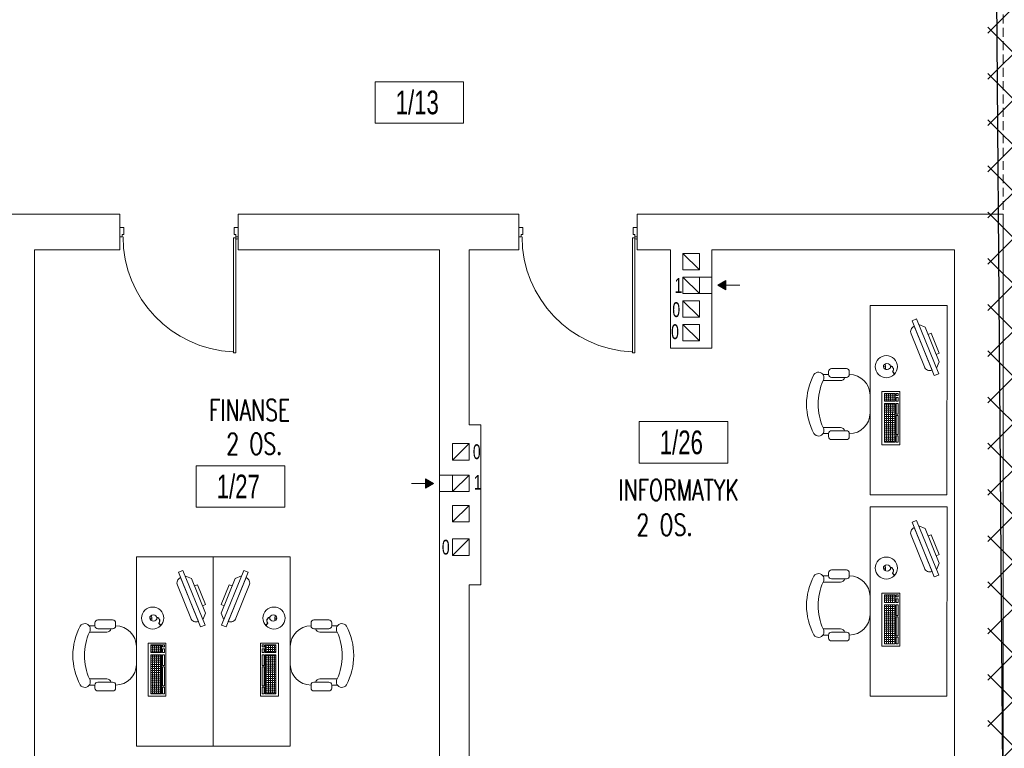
# Model space of a CAD drawing. Header units: millimetres. Extents: x 6354466 to 6508314, y -1889048 to -1342748.
# Tile 90 of 134: x 6405110 to 6413425, y -1660236 to -1654079. Entities that reach past the tile are written whole.
import ezdxf
from ezdxf.enums import TextEntityAlignment as Align

# ---------------------------------------------------------------- set-up
doc = ezdxf.new("R2010")
doc.units = ezdxf.units.MM
doc.header["$PDMODE"] = 3
doc.header["$PDSIZE"] = 10
doc.linetypes.add('HIDDEN', pattern=[0.375, 0.25, -0.125])
for name, color, linetype, lineweight in [('drzwi istn', 163, 'Continuous', 5), ('L-1', 10, 'Continuous', 30), ('L-4', 92, 'Continuous', 20), ('L-5', 152, 'Continuous', 9), ('L-DIM', 252, 'Continuous', 5), ('L-HATCH', 252, 'Continuous', 5), ('L-ISTNIEJĄCE BUDYNKI', 167, 'Continuous', 5), ('L-Wyburzenia', 253, 'HIDDEN', 5), ('łóżka', 230, 'Continuous', 9)]:
    doc.layers.add(name, color=color, linetype=linetype, lineweight=lineweight)
doc.layers.add('L-9', color=11, linetype='Continuous', plot=False)
doc.styles.add('125', font='cdmsimpl.shx', dxfattribs={"width": 0.7, "height": 125})
doc.styles.add('160', font='simplex.shx', dxfattribs={"width": 0.8, "height": 160})
doc.styles.add('200', font='cdmsimpl.shx', dxfattribs={"width": 0.7, "height": 200})
doc.styles.add('250', font='cdmsimpl.shx', dxfattribs={"width": 0.7, "height": 250})
doc.styles.add('SIM-DIM', font='simplex.shx', dxfattribs={"width": 0.7, "bigfont": 'cdmbigpl.shx'})
doc.dimstyles.new('160', dxfattribs={"dimtxt": 160, "dimasz": 80, "dimexe": 60, "dimexo": 3, "dimgap": 18, "dimtad": 1, "dimdec": 0, "dimlfac": 0.1, "dimrnd": 1, "dimtxsty": '160', "dimblk": 'ARCHTICK', "dimcen": 2.5, "dimdle": 30, "dimadec": 0, "dimazin": 0, "dimtfac": 1, "dimtdec": 0, "dimtix": 1, "dimtmove": 2, "dimatfit": 0, "dimldrblk": 'NONE', "dimfxl": 0, "dimarcsym": 0})

# ---------------------------------------------------------------- blocks, each defined once
blk = doc.blocks.new('PMUI_DRZWI13')
for p, q in [((35, 40), (0, 40)), ((35, -20), (35, 40)), ((965, -20), (965, 40)), ((965, 40), (1000, 40)), ((1000, 40), (1000, -40)), ((0, -40), (20, -40)), ((20, -40), (20, -20)), ((20, -20), (35, -20)), ((20, -50), (20, -60)), ((20, -50), (40, -50)), ((20, -1020), (20, -50)), ((40, -50), (40, -1020)), ((980, -20), (965, -20)), ((980, -40), (980, -20)), ((1000, -40), (980, -40)), ((40, -1020), (20, -1020))]:
    blk.add_line(p, q)
for points in [[(0, 40), (0, -40)], [(20, -50), (20, -1020)]]:
    blk.add_lwpolyline(points)
blk.add_circle((10, -50), 10)
blk.add_arc((-1.9, -39.2), 974.1, 272.72584, 359.95417)
blk = doc.blocks.new('STOLIK2')
h = blk.add_hatch()
h.set_pattern_fill('ANGLE', color=256, scale=0.25, style=0)
h.set_pattern_definition([(360, (-4499.488, 29427.6887), (-2e-16, -1.74625), [1.27, -0.47625]), (270, (-4499.488, 29427.6887), (-1.74625, 1e-16), [1.27, -0.47625])])
h.paths.add_polyline_path([(-130.91, 53.71), (-98.09, 53.71), (-98.09, 62.85), (-130.91, 62.85)])
h.paths.add_polyline_path([(-96.21, 62.85), (-89.68, 62.85), (-89.68, 53.71), (-96.21, 53.71)])
for p, q in [((-126.13, 110), (-123.63, 110)), ((-123.63, 114.71), (-123.63, 110)), ((-118.46, 114.66), (-118.46, 100.01)), ((-78.81, 114.66), (-78.81, 100.01)), ((-73.63, 110), (-73.63, 114.71)), ((-71.13, 110), (-73.63, 110)), ((-128.63, 107.5), (-128.63, 95)), ((-121.13, 107.5), (-121.13, 95)), ((-76.13, 107.5), (-76.13, 95)), ((-68.63, 107.5), (-68.63, 95)), ((-126.13, 92.5), (-123.63, 92.5)), ((-71.13, 92.5), (-73.63, 92.5)), ((-82.5, 75), (-67.5, 75)), ((-66.98, 62.06), (-69.24, 62)), ((-67.03, 63.7), (-66.98, 62.06)), ((-66.98, 62.06), (-64.73, 62.12)), ((-28.19, 39.5), (-74.53, 20.73)), ((-73.03, 17.02), (-26.69, 35.8)), ((-31.32, 33.92), (-33.69, 28.34)), ((-26.69, 35.8), (-28.19, 39.5)), ((-62.81, 16.54), (-33.69, 28.34)), ((-74.53, 20.73), (-73.03, 17.02)), ((-68.39, 18.9), (-62.81, 16.54))]:
    blk.add_line(p, q)
for points in [[(-15.34, 75), (-175.34, 75), (-175.34, 10), (-15.34, 10)], [(-133.01, 49.97), (-88.12, 49.97), (-88.12, 64.97), (-133.01, 64.97)], [(-130.91, 53.71), (-98.09, 53.71), (-98.09, 62.85), (-130.91, 62.85)], [(-96.21, 62.85), (-89.68, 62.85), (-89.68, 53.71), (-96.21, 53.71)], [(-125.34, 52.96), (-130.91, 52.96), (-130.91, 51.3), (-125.34, 51.3)], [(-124.22, 51.3), (-108.26, 51.3), (-108.26, 52.96), (-124.22, 52.96)], [(-107.14, 52.96), (-98.09, 52.96), (-98.09, 51.3), (-107.14, 51.3)], [(-96.21, 52.96), (-92.95, 52.96), (-92.95, 51.3), (-96.21, 51.3)], [(-89.68, 52.96), (-91.34, 52.96), (-91.34, 51.3), (-89.68, 51.3)], [(-66.58, 57.62), (-66.92, 57.61), (-66.9, 56.72), (-66.55, 56.73)], [(-39.83, 25.85), (-56.67, 19.03), (-55.66, 16.54), (-38.82, 23.36)]]:
    blk.add_lwpolyline(points, close=True)
blk.add_lwpolyline([(-32.82, 37.63), (-32.82, 37.63, 0.414214), (-39.33, 40.38), (-67.14, 29.12, 0.414214), (-69.9, 22.61), (-69.9, 22.61)], format="xyb", close=True)
blk.add_circle((-67, 61.24), 9.34)
for centre, radius, start, end in [((-98.54, 75.49), 53.13, 90.09687, 118.07249), ((-98.72, 75.49), 53.13, 61.92751, 89.90313), ((-121.01, 118.51), 4.62, 123.34927, 303.47427), ((-97.85, 66.23), 52.63, 90.85052, 113.04971), ((-99.41, 66.23), 52.63, 66.95029, 89.14948), ((-76.26, 118.51), 4.62, 236.52573, 56.65073), ((-126.13, 107.5), 2.5, 90, 180), ((-123.63, 107.5), 2.5, 0, 90), ((-73.63, 107.5), 2.5, 90, 180), ((-71.13, 107.5), 2.5, 0, 90), ((-122.21, 100.01), 3.75, 286.67209, 0), ((-75.06, 100.01), 3.75, 180, 253.35509), ((-126.13, 95), 2.5, 180, 270), ((-123.63, 95), 2.5, 270, 0), ((-106.13, 92.5), 17.5, 180, 270), ((-91.13, 92.5), 17.5, 270, 0), ((-73.63, 95), 2.5, 180, 270), ((-71.13, 95), 2.5, 270, 0)]:
    blk.add_arc(centre, radius, start, end)
at = {"extrusion": (0, 0, -1)}
blk.add_ellipse((-66.95, 60.65), major_axis=(-0.08, 3.05), ratio=0.834162, dxfattribs=at)
for points, knots in [([(-66.9, 56.72), (-67.66, 55.94), (-69.06, 54.51), (-71.62, 56.7), (-72.55, 54.4), (-73.6, 54.95), (-74.15, 55.24)], [0, 0, 0, 0, 2.841116, 5.231607, 6.614689, 8.161976, 8.161976, 8.161976, 8.161976]), ([(-66.56, 56.73), (-66.88, 56.4), (-67.03, 56.25), (-67.49, 55.8), (-67.81, 55.53), (-68.44, 55.18), (-68.73, 55.08), (-69.2, 55.06), (-69.36, 55.07), (-69.68, 55.15), (-69.83, 55.2), (-70.27, 55.37), (-70.55, 55.51), (-70.97, 55.68), (-71.14, 55.72), (-71.35, 55.74), (-71.42, 55.73), (-71.54, 55.7), (-71.58, 55.67), (-71.72, 55.56), (-71.82, 55.44), (-72.02, 55.17), (-72.13, 55.02), (-72.33, 54.8), (-72.42, 54.73), (-72.62, 54.62), (-72.74, 54.58), (-72.96, 54.56), (-73.07, 54.56), (-73.36, 54.61), (-73.54, 54.68), (-73.72, 54.76)], [0, 0, 0, 0, 0.557194, 0.557194, 1.671582, 1.671582, 2.519282, 2.519282, 2.939271, 2.939271, 3.35926, 3.35926, 4.143879, 4.143879, 4.704066, 4.704066, 5.061527, 5.061527, 5.357017, 5.357017, 5.838332, 5.838332, 6.319648, 6.319648, 6.605434, 6.605434, 6.891219, 6.891219, 7.177005, 7.177005, 7.662218, 7.662218, 7.662218, 7.662218])]:
    blk.add_open_spline(points, degree=3, knots=knots)
blk = doc.blocks.new('opis pom')
at = {"color": 0}
blk.add_lwpolyline([(252896.7, -40976.9), (253643.9, -40976.9), (253643.9, -41326.9), (252896.7, -41326.9)], close=True, dxfattribs=at)
at = {"layer": 'L-4', "lineweight": 30, "style": '250', "width": 0.7}
blk.add_attdef('2', text='', height=250, dxfattribs=at).set_placement((253252.2, -41151.9), align=Align.MIDDLE_CENTER)
blk = doc.blocks.new('_ArchTick')
at = {"color": 0, "linetype": 'ByBlock', "const_width": 0.15}
blk.add_lwpolyline([(-0.5, -0.5), (0.5, 0.5)], dxfattribs=at)
blk = doc.blocks.new('*D276')
at = {"layer": 'Defpoints', "color": 0, "transparency": 16777216}
for p in [(6413285.3, -1646723.4), (6382504.7, -1660693.4), (6383200.3, -1660693.4)]:
    blk.add_point(p, dxfattribs=at)
at = {"layer": 'L-DIM', "color": 0, "lineweight": -2, "ltscale": 10, "transparency": 16777216}
for p, q in [((6382504.7, -1646693.4), (6382504.7, -1660723.4)), ((6382584.7, -1646723.4), (6382444.7, -1646723.4)), ((6382584.7, -1660693.4), (6382444.7, -1660693.4))]:
    blk.add_line(p, q, dxfattribs=at)
at = {"layer": 'L-DIM', "color": 0, "linetype": 'ByBlock', "lineweight": -2, "transparency": 16777216, "xscale": 80, "yscale": 80, "zscale": 80}
for p, rotation in [((6382504.7, -1646723.4), 90), ((6382504.7, -1660693.4), 270)]:
    blk.add_blockref('_ArchTick', p, dxfattribs=dict(at, rotation=rotation))
at = {"layer": 'L-DIM', "color": 0, "ltscale": 10, "transparency": 16777216, "insert": (6382406.7, -1653708.4), "char_height": 160, "attachment_point": 5, "rotation": 90, "style": '160'}
blk.add_mtext('1397', dxfattribs=at)
blk = doc.blocks.new('_None')

msp = doc.modelspace()

# ---------------------------------------------------------------- hatches: boundary and pattern name
at = {"layer": 'L-HATCH', "ltscale": 10, "transparency": 33554687}
h = msp.add_hatch(dxfattribs=at)
h.set_pattern_fill('ANSI37', color=252, scale=87)
h.set_pattern_definition([(45, (-48871.55, 200010.94), (-195.320571, 195.320571), []), (135, (-48871.55, 200010.94), (-195.320571, -195.320571), [])])
h.paths.add_polyline_path([(6428375.3, -1646723.4), (6413285.3, -1646723.4), (6413285.3, -1660832.4), (6428375.3, -1660832.4)])
at = {"layer": 'L-ISTNIEJĄCE BUDYNKI'}
h = msp.add_hatch(color=256, dxfattribs=at)
h.dxf.hatch_style = 1
h.paths.add_polyline_path([(6411005.3, -1656323.4), (6411073.7, -1656283.9), (6411073.7, -1656362.9)])
h = msp.add_hatch(color=256, dxfattribs=at)
h.dxf.hatch_style = 1
h.paths.add_polyline_path([(6408605.3, -1657996.8), (6408537, -1657957.4), (6408537, -1658036.3)])

# ---------------------------------------------------------------- linework, layer by layer
at = {"layer": 'L-1', "ltscale": 10}
msp.add_line((6413448.2, -1665173), (6413278.2, -1642789.6), dxfattribs=at)
at = {"layer": 'L-ISTNIEJĄCE BUDYNKI'}
for p, q in [((6404655.3, -1655723.4), (6405955.3, -1655723.4)), ((6405955.3, -1655723.4), (6405955.3, -1656023.4)), ((6406955.3, -1655723.4), (6409325.3, -1655723.4)), ((6406955.3, -1655723.4), (6406955.3, -1656023.4)), ((6409325.3, -1655723.4), (6409325.3, -1656023.4)), ((6410325.3, -1655723.4), (6412255.3, -1655723.4)), ((6410325.3, -1655723.4), (6410325.3, -1656023.4)), ((6412255.3, -1655723.4), (6413415.3, -1655723.4)), ((6413415.3, -1660693.4), (6413415.3, -1655723.4)), ((6405235.3, -1656023.4), (6405955.3, -1656023.4)), ((6405235.3, -1656023.4), (6405235.3, -1660303.4)), ((6406955.3, -1656023.4), (6408655.3, -1656023.4)), ((6408655.3, -1656023.4), (6408655.3, -1657926.8)), ((6408905.3, -1656023.4), (6409325.3, -1656023.4)), ((6408905.3, -1656023.4), (6408905.3, -1657503.4)), ((6410325.3, -1656023.4), (6410605.3, -1656023.4)), ((6410605.3, -1656023.4), (6410605.3, -1656853.4)), ((6410850.3, -1656193.4), (6410710.3, -1656053.4)), ((6410955.3, -1656023.4), (6412255.3, -1656023.4)), ((6410955.3, -1656453.4), (6410955.3, -1656023.4)), ((6412255.3, -1656023.4), (6413005.3, -1656023.4)), ((6413005.3, -1660303.4), (6413005.3, -1656023.4)), ((6410850.3, -1656393.4), (6410710.3, -1656253.4)), ((6410955.3, -1656253.4), (6410710.3, -1656253.4)), ((6411073.7, -1656323.4), (6411192.1, -1656323.4)), ((6410710.3, -1656393.4), (6410955.3, -1656393.4)), ((6410850.3, -1656593.4), (6410710.3, -1656453.4)), ((6410710.3, -1656453.4), (6410710.3, -1656593.4)), ((6410955.3, -1656853.4), (6410955.3, -1656593.4)), ((6410850.3, -1656793.4), (6410710.3, -1656653.4)), ((6410605.3, -1656853.4), (6410855.3, -1656853.4)), ((6410855.3, -1656853.4), (6410955.3, -1656853.4)), ((6408905.3, -1657503.4), (6409005.3, -1657503.4)), ((6409005.3, -1657503.4), (6409005.3, -1658183.3)), ((6408766.7, -1657801.5), (6408906.7, -1657661.5)), ((6408906.7, -1657926.8), (6408655.3, -1657926.8)), ((6408655.3, -1657926.8), (6408655.3, -1658066.8)), ((6408766.7, -1658066.8), (6408906.7, -1657926.8)), ((6408906.7, -1657926.8), (6408906.7, -1658066.8)), ((6408537, -1657996.8), (6408418.6, -1657996.8)), ((6408655.3, -1658066.8), (6408655.3, -1660303.4)), ((6408906.7, -1658066.8), (6408655.3, -1658066.8)), ((6408766.7, -1658323.3), (6408906.7, -1658183.3)), ((6408766.7, -1658183.3), (6408766.7, -1658323.3)), ((6409005.3, -1658183.3), (6409005.3, -1658323.3)), ((6409005.3, -1658323.3), (6409005.3, -1658853.4)), ((6408766.7, -1658606.5), (6408906.7, -1658466.5)), ((6408905.3, -1658853.4), (6409005.3, -1658853.4)), ((6408905.3, -1658853.4), (6408905.3, -1660303.4))]:
    msp.add_line(p, q, dxfattribs=at)
for points in [[(6410955.3, -1656023.4), (6410955.3, -1656853.4), (6410605.3, -1656853.4), (6410605.3, -1656023.4)], [(6408655.3, -1657503.4), (6408655.3, -1657926.8)], [(6409005.3, -1658183.3), (6409005.3, -1657503.4), (6408905.3, -1657503.4)], [(6408655.3, -1658066.8), (6408655.3, -1658853.4)], [(6408905.3, -1658853.4), (6409005.3, -1658853.4), (6409005.3, -1658323.3)]]:
    msp.add_lwpolyline(points, dxfattribs=at)
for points in [[(6410850.3, -1656193.4), (6410710.3, -1656193.4), (6410710.3, -1656053.4), (6410850.3, -1656053.4)], [(6410850.3, -1656393.4), (6410710.3, -1656393.4), (6410710.3, -1656253.4), (6410850.3, -1656253.4)], [(6411005.3, -1656323.4), (6411073.7, -1656283.9), (6411073.7, -1656362.9)], [(6410850.3, -1656593.4), (6410710.3, -1656593.4), (6410710.3, -1656453.4), (6410850.3, -1656453.4)], [(6410850.3, -1656793.4), (6410710.3, -1656793.4), (6410710.3, -1656653.4), (6410850.3, -1656653.4)], [(6408766.7, -1657801.5), (6408906.7, -1657801.5), (6408906.7, -1657661.5), (6408766.7, -1657661.5)], [(6408766.7, -1658066.8), (6408906.7, -1658066.8), (6408906.7, -1657926.8), (6408766.7, -1657926.8)], [(6408605.3, -1657996.8), (6408537, -1657957.4), (6408537, -1658036.3)], [(6408766.7, -1658323.3), (6408906.7, -1658323.3), (6408906.7, -1658183.3), (6408766.7, -1658183.3)], [(6408766.7, -1658606.5), (6408906.7, -1658606.5), (6408906.7, -1658466.5), (6408766.7, -1658466.5)]]:
    msp.add_lwpolyline(points, close=True, dxfattribs=at)
at = {"layer": 'L-Wyburzenia', "ltscale": 300}
msp.add_line((6413415.3, -1653923.4), (6413415.3, -1655723.4), dxfattribs=at)

# ---------------------------------------------------------------- block references
at = {"layer": 'drzwi istn', "xscale": -1}
for p in [(6406955.3, -1655873.4), (6410325.3, -1655873.4)]:
    msp.add_blockref('PMUI_DRZWI13', p, dxfattribs=at)
at = {"layer": 'L-5'}
ref = msp.add_blockref('opis pom', (6155215.5, -1613625.7), dxfattribs=at)
ref.add_attrib('2', '1/13', dxfattribs={"layer": 'L-4', "height": 200, "style": '200', "width": 0.7}).set_placement((6408467.8, -1654777.7), align=Align.MIDDLE_CENTER)
ref = msp.add_blockref('opis pom', (6157445.7, -1616498.6), dxfattribs=at)
ref.add_attrib('2', '1/26', dxfattribs={"layer": 'L-4', "height": 200, "style": '200', "width": 0.7}).set_placement((6410697.9, -1657650.5), align=Align.MIDDLE_CENTER)
ref = msp.add_blockref('opis pom', (6153704.3, -1616871.4), dxfattribs=at)
ref.add_attrib('2', '1/27', dxfattribs={"layer": 'L-4', "height": 200, "style": '200', "width": 0.7}).set_placement((6406956.5, -1658023.3), align=Align.MIDDLE_CENTER)
at = {"layer": 'łóżka', "ltscale": 8, "yscale": 10, "zscale": 10}
for p, xscale, rotation in [((6413041.4, -1656340.7), 10, 89.99842740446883), ((6413041.4, -1658042.8), 10, 89.99842740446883), ((6406845.5, -1658465.3), 10, 89.99842740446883), ((6406645.5, -1658465.3), -10, 270.0015725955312)]:
    msp.add_blockref('STOLIK2', p, dxfattribs=dict(at, xscale=xscale, rotation=rotation))

# ---------------------------------------------------------------- texts
at = {"layer": 'L-9', "ltscale": 0.5, "style": 'SIM-DIM', "width": 0.7}
for s, p in [('FINANSE', (6406707.8, -1657467.9)), ('2 OS.', (6406854.5, -1657753)), ('INFORMATYK ', (6410166.2, -1658143.2)), ('2 OS.', (6410318.6, -1658438))]:
    msp.add_text(s, height=180, dxfattribs=at).set_placement(p)
at = {"layer": 'L-ISTNIEJĄCE BUDYNKI', "style": '125', "width": 0.7}
for s, p in [('1', (6410640.4, -1656386.9, 0)), ('0', (6410622.3, -1656591.3, 0)), ('0', (6410612, -1656777.8, 0)), ('0', (6408937.7, -1657792, 0)), ('1', (6408945.4, -1658050.9, 0)), ('0', (6408675.9, -1658598.5, 0))]:
    msp.add_text(s, height=125, dxfattribs=at).set_placement(p)

# ---------------------------------------------------------------- dimensions: what is measured, and where the dimension line sits
at = {"layer": 'L-DIM', "ltscale": 10}
dim = msp.add_linear_dim(base=(6382504.7, -1660693.4), p1=(6413285.3, -1646723.4), p2=(6383200.3, -1660693.4), angle=90, dimstyle='160', override={"dimlfac": 0.1}, dxfattribs=at)
dim.commit()
dim.dimension.update_dxf_attribs({"geometry": '*D276', "text_midpoint": (6382406.7, -1653708.4)})

doc.saveas('drawing.dxf')
